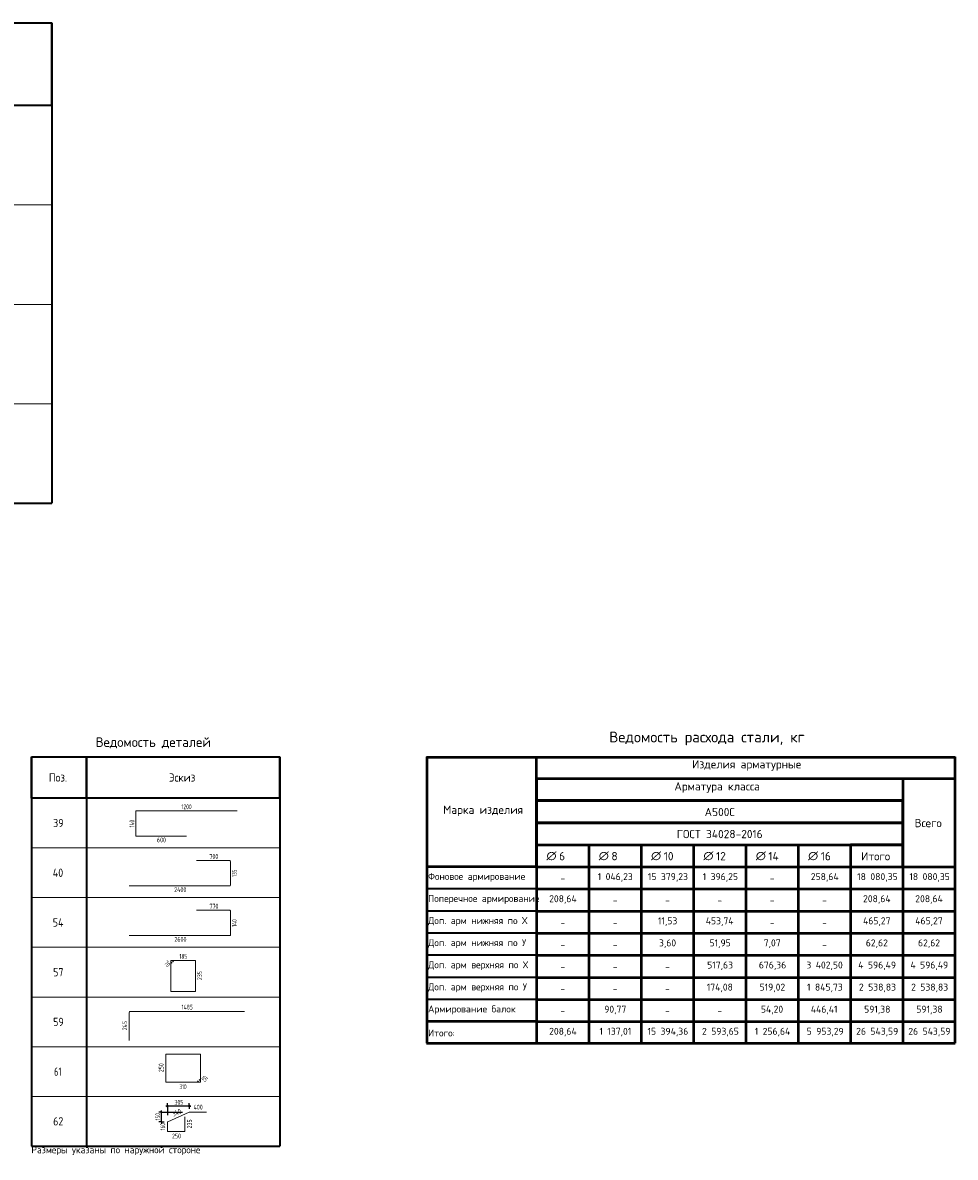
# Model space of a CAD drawing. Header units: metres. Extents: x -38 to 114, y -15 to 21.
# Tile 244 of 244: x 97 to 114, y -6 to 15. Entities that reach past the tile are written whole.
import ezdxf

# ---------------------------------------------------------------- set-up
doc = ezdxf.new("R2010")
doc.units = ezdxf.units.M
doc.layers.add('XR$7$Экспликация_ описание', color=7, linetype='Continuous', lineweight=13)
doc.styles.add('ISOCPEUR', font='txt')

msp = doc.modelspace()

# ---------------------------------------------------------------- linework, layer by layer
at = {"color": 7, "linetype": 'Continuous', "lineweight": 35, "transparency": 33554687}
for p, q in [((88.274, 14.7472), (97.274, 14.7472)), ((97.274, 13.2472), (97.274, 14.7472)), ((97.274, 14.7472), (97.274, 11.4472)), ((97.274, 13.2472), (88.274, 13.2472)), ((97.274, 12.9472), (97.274, 9.6472)), ((97.274, 11.1472), (97.274, 7.8472)), ((97.274, 9.3472), (97.274, 6.0472)), ((88.274, 6.0472), (97.274, 6.0472)), ((96.9048, 1.4573), (101.4048, 1.4573)), ((96.9048, 0.7073), (96.9048, 1.4573)), ((96.9048, 1.4573), (96.9048, -0.1927)), ((97.9048, 0.7073), (97.9048, 1.4573)), ((97.9048, 1.4573), (97.9048, -0.1927)), ((101.4048, 0.7073), (101.4048, 1.4573)), ((101.4048, 1.4573), (101.4048, -0.1927)), ((101.4048, 0.7073), (96.9048, 0.7073)), ((96.9048, 0.5573), (96.9048, -1.0927)), ((97.9048, 0.5573), (97.9048, -1.0927)), ((101.4048, 0.5573), (101.4048, -1.0927)), ((96.9048, -0.3427), (96.9048, -1.9927)), ((97.9048, -0.3427), (97.9048, -1.9927)), ((101.4048, -0.3427), (101.4048, -1.9927)), ((96.9048, -1.2427), (96.9048, -2.8927)), ((97.9048, -1.2427), (97.9048, -2.8927)), ((101.4048, -1.2427), (101.4048, -2.8927)), ((96.9048, -2.1427), (96.9048, -3.7927)), ((97.9048, -2.1427), (97.9048, -3.7927)), ((101.4048, -2.1427), (101.4048, -3.7927)), ((96.9048, -3.0427), (96.9048, -4.6927)), ((97.9048, -3.0427), (97.9048, -4.6927)), ((101.4048, -3.0427), (101.4048, -4.6927)), ((96.9048, -3.9427), (96.9048, -5.5927)), ((97.9048, -3.9427), (97.9048, -5.5927)), ((101.4048, -3.9427), (101.4048, -5.5927)), ((96.9048, -5.5927), (101.4048, -5.5927))]:
    msp.add_line(p, q, dxfattribs=at)
at = {"color": 7, "linetype": 'Continuous', "lineweight": 13, "transparency": 33554687}
for p, q in [((88.274, 11.4472), (97.274, 11.4472)), ((88.274, 9.6472), (97.274, 9.6472)), ((88.274, 7.8472), (97.274, 7.8472)), ((88.274, 6.0472), (97.274, 6.0472)), ((96.9048, -0.1927), (101.4048, -0.1927)), ((96.9048, -1.0927), (101.4048, -1.0927)), ((96.9048, -1.9927), (101.4048, -1.9927)), ((96.9048, -2.8927), (101.4048, -2.8927)), ((96.9048, -3.7927), (101.4048, -3.7927)), ((96.9048, -4.6927), (101.4048, -4.6927)), ((96.9048, -5.5927), (101.4048, -5.5927))]:
    msp.add_line(p, q, dxfattribs=at)
at = {"color": 34, "linetype": 'Continuous', "lineweight": 18, "transparency": 33554687}
for p, q in [((98.7959, 0.029), (98.7959, 0.4673)), ((98.806, 0.4774), (100.6301, 0.4774)), ((99.713, 0.0189), (98.806, 0.0189))]:
    msp.add_line(p, q, dxfattribs=at)
at = {"color": 7, "linetype": 'Continuous', "lineweight": 18, "transparency": 33554687}
for p, q in [((99.8985, -0.4226), (100.4964, -0.4226)), ((100.5099, -0.4361), (100.5099, -0.8676)), ((100.4964, -0.8811), (98.6758, -0.8811)), ((99.8985, -1.3226), (100.5005, -1.3226)), ((100.5099, -1.332), (100.5099, -1.7717)), ((100.5005, -1.7811), (98.6758, -1.7811)), ((98.6769, -3.6782), (98.6769, -3.1696)), ((98.6904, -3.1561), (100.7655, -3.1561))]:
    msp.add_line(p, q, dxfattribs=at)
at = {"color": 40, "linetype": 'Continuous', "lineweight": 18, "transparency": 33554687}
for p, q in [((99.4294, -2.2539), (99.4294, -2.2381)), ((99.4294, -2.7868), (99.4294, -2.2381)), ((99.4536, -2.2804), (99.431, -2.2579)), ((99.435, -2.2325), (99.8716, -2.2325)), ((99.435, -2.2325), (99.4508, -2.2325)), ((99.4548, -2.2341), (99.4774, -2.2567)), ((99.8786, -2.2395), (99.8786, -2.7868)), ((99.8716, -2.7938), (99.4364, -2.7938)), ((99.3376, -4.4257), (99.3376, -3.9324)), ((99.3454, -3.9246), (99.9577, -3.9246)), ((99.9656, -3.9324), (99.9656, -4.4273)), ((99.9593, -4.4336), (99.3454, -4.4336)), ((99.9372, -4.4317), (99.9152, -4.4098)), ((99.9593, -4.4336), (99.9416, -4.4336)), ((99.9418, -4.3832), (99.9637, -4.4052)), ((99.9656, -4.4096), (99.9656, -4.4273)), ((99.3741, -5.1501), (99.7621, -4.9755)), ((99.6848, -5.0635), (99.6848, -5.3216)), ((99.7654, -4.9748), (100.0791, -4.9748)), ((99.3694, -5.3216), (99.3694, -5.1574)), ((99.6768, -5.3297), (99.3774, -5.3297))]:
    msp.add_line(p, q, dxfattribs=at)
at = {"color": 7, "linetype": 'Continuous', "lineweight": 25, "transparency": 33554687}
for p, q in [((99.3694, -4.8664), (99.3394, -4.8664)), ((99.7637, -4.8664), (99.7937, -4.8664)), ((99.261, -4.9748), (99.261, -4.9448)), ((99.261, -5.1522), (99.261, -4.9748)), ((99.261, -5.1522), (99.261, -5.1822))]:
    msp.add_line(p, q, dxfattribs=at)
at = {"color": 7, "linetype": 'Continuous', "lineweight": -3, "transparency": 33554687}
for p, q in [((99.3844, -4.8514), (99.3544, -4.8814)), ((99.7787, -4.8514), (99.7487, -4.8814)), ((99.276, -4.9898), (99.246, -4.9598)), ((99.276, -5.1672), (99.246, -5.1372))]:
    msp.add_line(p, q, dxfattribs=at)
at = {"color": 253, "linetype": 'Continuous', "lineweight": -3, "true_color": 0xa0a0a0, "transparency": 33554687}
for p, q in [((99.3694, -4.8664), (99.3694, -4.8164)), ((99.3694, -4.8664), (99.3694, -4.9164)), ((99.7637, -4.8664), (99.7637, -4.8164)), ((99.7637, -4.8664), (99.7637, -4.9164)), ((99.7637, -4.8664), (99.7637, -4.8664)), ((99.261, -4.9748), (99.211, -4.9748)), ((99.261, -4.9748), (99.311, -4.9748)), ((99.261, -4.9748), (99.6431, -4.9748)), ((99.261, -5.1522), (99.211, -5.1522)), ((99.261, -5.1522), (99.311, -5.1522)), ((99.261, -5.1522), (99.261, -5.1522))]:
    msp.add_line(p, q, dxfattribs=at)
msp.add_lwpolyline([(99.3694, -4.8664), (99.3694, -4.9686), (99.3694, -4.9686), (99.3694, -5.0316)], dxfattribs=at)
at = {"color": 7, "linetype": 'Continuous', "lineweight": 25, "transparency": 33554687}
msp.add_lwpolyline([(99.7637, -4.8664), (99.4333, -4.8664), (99.4333, -4.8664), (99.3694, -4.8664)], dxfattribs=at)
at = {"color": 34, "linetype": 'Continuous', "lineweight": 18, "transparency": 33554687}
for centre, start, end in [((98.806, 0.4673), 90, 180), ((98.806, 0.029), 180, 270)]:
    msp.add_arc(centre, 0.0101, start, end, dxfattribs=at)
at = {"color": 7, "linetype": 'Continuous', "lineweight": 18, "transparency": 33554687}
for centre, radius, start, end in [((100.4964, -0.4361), 0.0135, 0, 90), ((100.4964, -0.8676), 0.0135, 270, 0), ((100.5005, -1.332), 0.00946, 0, 90), ((100.5005, -1.7717), 0.00946, 270, 0), ((98.6904, -3.1696), 0.0135, 90, 180)]:
    msp.add_arc(centre, radius, start, end, dxfattribs=at)
at = {"color": 40, "linetype": 'Continuous', "lineweight": 18, "transparency": 33554687}
for centre, radius, start, end in [((99.435, -2.2381), 0.0056, 90, 180), ((99.435, -2.2381), 0.0056, 90, 180), ((99.435, -2.2539), 0.0056, 180, 225), ((99.4508, -2.2381), 0.0056, 45, 90), ((99.8716, -2.2395), 0.007, 0, 90), ((99.4364, -2.7868), 0.007, 180, 270), ((99.8716, -2.7868), 0.007, 270, 0), ((99.3454, -3.9324), 0.00783, 90, 180), ((99.9577, -3.9324), 0.00783, 0, 90), ((99.3454, -4.4257), 0.00783, 180, 270), ((99.9416, -4.4273), 0.00626, 225, 270), ((99.9593, -4.4273), 0.00626, 270, 0), ((99.9593, -4.4273), 0.00626, 270, 0), ((99.9593, -4.4096), 0.00626, 0, 45), ((99.7654, -4.9828), 0.00804, 90, 114.22775), ((99.3774, -5.1574), 0.00804, 114.22775, 180), ((99.3774, -5.3216), 0.00804, 180, 270), ((99.6768, -5.3216), 0.00804, 270, 0)]:
    msp.add_arc(centre, radius, start, end, dxfattribs=at)
at = {"layer": 'XR$7$Экспликация_ описание', "color": 7, "linetype": 'Continuous', "lineweight": 50, "transparency": 33554687}
for p, q in [((104.0604, 1.4529), (113.6362, 1.4529)), ((104.0648, 1.4573), (104.0648, -3.7295)), ((106.0537, 1.0573), (106.0537, 1.4639)), ((106.0537, -0.5427), (106.0537, 1.4639)), ((113.6296, 1.4573), (113.6296, -3.7295)), ((106.0471, 1.0639), (112.6868, 1.0639)), ((106.0471, 1.0639), (113.623, 1.0639)), ((106.0537, 1.0705), (106.0537, 0.6573)), ((112.678, 1.0639), (113.6296, 1.0639)), ((112.6846, 1.0705), (112.6846, -0.5427)), ((106.0471, 0.6639), (112.6868, 0.6639)), ((106.0471, -0.1361), (107.0036, -0.1361)), ((106.0537, -0.1295), (106.0537, -0.5427)), ((106.9948, -0.1361), (107.9512, -0.1361)), ((107.0014, -0.1295), (107.0014, -0.5427)), ((107.9424, -0.1361), (108.8989, -0.1361)), ((107.949, -0.1295), (107.949, -0.5427)), ((108.8901, -0.1361), (109.8465, -0.1361)), ((108.8967, -0.1295), (108.8967, -0.5427)), ((109.8377, -0.1361), (110.7942, -0.1361)), ((109.8443, -0.1295), (109.8443, -0.5427)), ((110.7854, -0.1361), (111.7418, -0.1361)), ((110.792, -0.1295), (110.792, -0.5427)), ((106.0604, -0.5361), (104.0537, -0.5361)), ((106.0471, -0.5361), (107.0014, -0.5361)), ((106.0471, -0.5361), (107.0036, -0.5361)), ((106.0537, -0.5295), (106.0537, -0.9361)), ((106.0537, -0.5339), (106.0537, -0.9361)), ((106.9948, -0.5361), (107.949, -0.5361)), ((106.9948, -0.5361), (107.9512, -0.5361)), ((107.0014, -0.5295), (107.0014, -0.9361)), ((107.9424, -0.5361), (108.8967, -0.5361)), ((107.9424, -0.5361), (108.8989, -0.5361)), ((107.949, -0.5295), (107.949, -0.9361)), ((108.8901, -0.5361), (109.8443, -0.5361)), ((108.8901, -0.5361), (109.8465, -0.5361)), ((108.8967, -0.5295), (108.8967, -0.9361)), ((109.8377, -0.5361), (110.792, -0.5361)), ((109.8377, -0.5361), (110.7942, -0.5361)), ((109.8443, -0.5295), (109.8443, -0.9361)), ((110.7854, -0.5361), (111.7396, -0.5361)), ((110.7854, -0.5361), (111.7418, -0.5361)), ((110.792, -0.5295), (110.792, -0.9361)), ((111.733, -0.5361), (112.6846, -0.5361)), ((111.7396, -0.5295), (111.7396, -0.9361)), ((112.678, -0.5361), (113.6296, -0.5361)), ((112.678, -0.5361), (113.623, -0.5361)), ((112.6846, -0.5295), (112.6846, -0.9361)), ((106.0471, -0.9361), (107.0014, -0.9361)), ((106.0537, -0.9295), (106.0537, -1.3361)), ((106.0537, -0.9339), (106.0537, -1.3361)), ((106.9948, -0.9361), (107.949, -0.9361)), ((107.0014, -0.9295), (107.0014, -1.3361)), ((107.9424, -0.9361), (108.8967, -0.9361)), ((107.949, -0.9295), (107.949, -1.3361)), ((108.8901, -0.9361), (109.8443, -0.9361)), ((108.8967, -0.9295), (108.8967, -1.3361)), ((109.8377, -0.9361), (110.792, -0.9361)), ((109.8443, -0.9295), (109.8443, -1.3361)), ((110.7854, -0.9361), (111.7396, -0.9361)), ((110.792, -0.9295), (110.792, -1.3361)), ((111.733, -0.9361), (112.6846, -0.9361)), ((111.7396, -0.9295), (111.7396, -1.3361)), ((112.678, -0.9361), (113.6296, -0.9361)), ((112.6846, -0.9295), (112.6846, -1.3361)), ((106.0471, -1.3361), (107.0014, -1.3361)), ((106.0537, -1.3295), (106.0537, -1.7361)), ((106.0537, -1.3339), (106.0537, -1.7361)), ((106.9948, -1.3361), (107.949, -1.3361)), ((107.0014, -1.3295), (107.0014, -1.7361)), ((107.9424, -1.3361), (108.8967, -1.3361)), ((107.949, -1.3295), (107.949, -1.7361)), ((108.8901, -1.3361), (109.8443, -1.3361)), ((108.8967, -1.3295), (108.8967, -1.7361)), ((109.8377, -1.3361), (110.792, -1.3361)), ((109.8443, -1.3295), (109.8443, -1.7361)), ((110.7854, -1.3361), (111.7396, -1.3361)), ((110.792, -1.3295), (110.792, -1.7361)), ((111.733, -1.3361), (112.6846, -1.3361)), ((111.7396, -1.3295), (111.7396, -1.7361)), ((112.678, -1.3361), (113.6296, -1.3361)), ((112.6846, -1.3295), (112.6846, -1.7361)), ((106.0471, -1.7361), (107.0014, -1.7361)), ((106.0537, -1.7295), (106.0537, -2.1361)), ((106.0537, -1.7339), (106.0537, -2.1361)), ((106.9948, -1.7361), (107.949, -1.7361)), ((107.0014, -1.7295), (107.0014, -2.1361)), ((107.9424, -1.7361), (108.8967, -1.7361)), ((107.949, -1.7295), (107.949, -2.1361)), ((108.8901, -1.7361), (109.8443, -1.7361)), ((108.8967, -1.7295), (108.8967, -2.1361)), ((109.8377, -1.7361), (110.792, -1.7361)), ((109.8443, -1.7295), (109.8443, -2.1361)), ((110.7854, -1.7361), (111.7396, -1.7361)), ((110.792, -1.7295), (110.792, -2.1361)), ((111.733, -1.7361), (112.6846, -1.7361)), ((111.7396, -1.7295), (111.7396, -2.1361)), ((112.678, -1.7361), (113.6296, -1.7361)), ((112.6846, -1.7295), (112.6846, -2.1361)), ((106.0471, -2.1361), (107.0014, -2.1361)), ((106.0537, -2.1295), (106.0537, -2.5361)), ((106.0537, -2.1339), (106.0537, -2.5361)), ((106.9948, -2.1361), (107.949, -2.1361)), ((107.0014, -2.1295), (107.0014, -2.5361)), ((107.9424, -2.1361), (108.8967, -2.1361)), ((107.949, -2.1295), (107.949, -2.5361)), ((108.8901, -2.1361), (109.8443, -2.1361)), ((108.8967, -2.1295), (108.8967, -2.5361)), ((109.8377, -2.1361), (110.792, -2.1361)), ((109.8443, -2.1295), (109.8443, -2.5361)), ((110.7854, -2.1361), (111.7396, -2.1361)), ((110.792, -2.1295), (110.792, -2.5361)), ((111.733, -2.1361), (112.6846, -2.1361)), ((111.7396, -2.1295), (111.7396, -2.5361)), ((112.678, -2.1361), (113.6296, -2.1361)), ((112.6846, -2.1295), (112.6846, -2.5361)), ((106.0471, -2.5361), (107.0014, -2.5361)), ((106.0537, -2.5295), (106.0537, -2.9361)), ((106.0537, -2.5339), (106.0537, -2.9361)), ((106.9948, -2.5361), (107.949, -2.5361)), ((107.0014, -2.5295), (107.0014, -2.9361)), ((107.9424, -2.5361), (108.8967, -2.5361)), ((107.949, -2.5295), (107.949, -2.9361)), ((108.8901, -2.5361), (109.8443, -2.5361)), ((108.8967, -2.5295), (108.8967, -2.9361)), ((109.8377, -2.5361), (110.792, -2.5361)), ((109.8443, -2.5295), (109.8443, -2.9361)), ((110.7854, -2.5361), (111.7396, -2.5361)), ((110.792, -2.5295), (110.792, -2.9361)), ((111.733, -2.5361), (112.6846, -2.5361)), ((111.7396, -2.5295), (111.7396, -2.9361)), ((112.678, -2.5361), (113.6296, -2.5361)), ((112.6846, -2.5295), (112.6846, -2.9361)), ((106.0471, -2.9361), (107.0014, -2.9361)), ((106.0537, -2.9295), (106.0537, -3.3361)), ((106.0537, -2.9339), (106.0537, -3.3361)), ((106.9948, -2.9361), (107.949, -2.9361)), ((107.0014, -2.9295), (107.0014, -3.3361)), ((107.9424, -2.9361), (108.8967, -2.9361)), ((107.949, -2.9295), (107.949, -3.3361)), ((108.8901, -2.9361), (109.8443, -2.9361)), ((108.8967, -2.9295), (108.8967, -3.3361)), ((109.8377, -2.9361), (110.792, -2.9361)), ((109.8443, -2.9295), (109.8443, -3.3361)), ((110.7854, -2.9361), (111.7396, -2.9361)), ((110.792, -2.9295), (110.792, -3.3361)), ((111.733, -2.9361), (112.6846, -2.9361)), ((111.7396, -2.9295), (111.7396, -3.3361)), ((112.678, -2.9361), (113.6296, -2.9361)), ((112.6846, -2.9295), (112.6846, -3.3361)), ((106.0604, -3.3361), (104.0537, -3.3361)), ((106.0471, -3.3361), (107.0014, -3.3361)), ((106.0537, -3.3295), (106.0537, -3.7361)), ((106.0537, -3.3295), (106.0537, -3.7361)), ((106.9948, -3.3361), (107.949, -3.3361)), ((107.0014, -3.3295), (107.0014, -3.7361)), ((107.9424, -3.3361), (108.8967, -3.3361)), ((107.949, -3.3295), (107.949, -3.7361)), ((108.8901, -3.3361), (109.8443, -3.3361)), ((108.8967, -3.3295), (108.8967, -3.7361)), ((109.8377, -3.3361), (110.792, -3.3361)), ((109.8443, -3.3295), (109.8443, -3.7361)), ((110.7854, -3.3361), (111.7396, -3.3361)), ((110.792, -3.3295), (110.792, -3.7361)), ((111.733, -3.3361), (112.6846, -3.3361)), ((111.7396, -3.3295), (111.7396, -3.7361)), ((112.678, -3.3361), (113.6296, -3.3361)), ((112.6846, -3.3295), (112.6846, -3.7361)), ((104.0604, -3.7251), (113.6362, -3.7251))]:
    msp.add_line(p, q, dxfattribs=at)
at = {"layer": 'XR$7$Экспликация_ описание', "color": 7, "linetype": 'Continuous', "lineweight": 35, "transparency": 33554687}
for p, q in [((112.6846, 1.0705), (112.6846, 0.6573)), ((107.0014, -0.1295), (107.0014, -0.5427)), ((107.949, -0.1295), (107.949, -0.5427)), ((108.8967, -0.1295), (108.8967, -0.5427)), ((109.8443, -0.1295), (109.8443, -0.5427)), ((110.792, -0.1295), (110.792, -0.5427)), ((111.7396, -0.1295), (111.7396, -0.5427)), ((106.0604, -0.5361), (104.0537, -0.5361)), ((106.0604, -0.9361), (104.0537, -0.9361)), ((106.0604, -1.3361), (104.0537, -1.3361)), ((106.0604, -1.7361), (104.0537, -1.7361)), ((106.0604, -2.1361), (104.0537, -2.1361)), ((106.0604, -2.5361), (104.0537, -2.5361)), ((106.0604, -2.9361), (104.0537, -2.9361))]:
    msp.add_line(p, q, dxfattribs=at)
at = {"layer": 'XR$7$Экспликация_ описание', "color": 7, "linetype": 'Continuous', "lineweight": 50, "transparency": 33554687}
for points in [[(106.0537, 0.6639), (106.0537, 0.2639), (112.6846, 0.2639), (112.6846, 0.6639), (106.0537, 0.6639)], [(106.0537, 0.2639), (106.0537, -0.1361), (112.6846, -0.1361), (112.6846, 0.2639), (106.0537, 0.2639)], [(111.7396, -0.1361), (111.7396, -0.5361), (112.6846, -0.5361), (112.6846, -0.1361), (111.7396, -0.1361)]]:
    msp.add_lwpolyline(points, close=True, dxfattribs=at)

# ---------------------------------------------------------------- texts
at = {"color": 7, "linetype": 'Continuous', "lineweight": 35, "transparency": 33554687, "attachment_point": 7, "style": 'ISOCPEUR'}
for s, insert, char_height, width in [('\\W0.98;Ведомость деталей', (98.0698, 1.6073), 0.175, 2.254896), ('\\W0.92;Поз.', (97.221, 1.0073), 0.15, 0.436492), ('\\W0.94;Эскиз', (99.396, 1.0073), 0.15, 0.588058), ('\\W0.87;39', (97.2998, 0.1823), 0.15, 0.275406), ('\\W0.88;40', (97.2923, -0.7177), 0.15, 0.290996), ('\\W0.88;54', (97.2923, -1.6177), 0.15, 0.290996), ('\\W0.87;57', (97.2998, -2.5177), 0.15, 0.275406), ('\\W0.87;59', (97.2998, -3.4177), 0.15, 0.275406), ('\\W0.75;61', (97.3148, -4.3177), 0.15, 0.23614), ('\\W0.87;62', (97.2998, -5.2177), 0.15, 0.275406)]:
    msp.add_mtext(s, dxfattribs=dict(at, insert=insert, char_height=char_height, width=width))
at = {"color": 7, "linetype": 'Continuous', "lineweight": 25, "transparency": 33554687, "char_height": 0.0875, "attachment_point": 7, "style": 'ISOCPEUR'}
for s, insert, width in [('\\W0.69;1200', (99.622, 0.5085), 0.212197), ('\\W0.73;600', (99.181, -0.0918), 0.178814), ('\\W0.73;700', (100.1307, -0.3915), 0.178814), ('\\W0.75;2400', (99.4913, -0.9918), 0.235576), ('\\W0.73;770', (100.1307, -1.2915), 0.178814), ('\\W0.75;2600', (99.4948, -1.8918), 0.228485), ('\\W0.66;185', (99.5875, -2.1987), 0.161818), ('\\W0.70;1485', (99.6267, -3.1191), 0.219363), ('\\W0.66;310', (99.5851, -4.5595), 0.161818), ('\\W0.73;400', (99.8444, -4.9294), 0.185958), ('\\W0.73;250', (99.4536, -5.4531), 0.178814)]:
    msp.add_mtext(s, dxfattribs=dict(at, insert=insert, width=width))
for s, insert, width, rotation in [('\\W0.67;140', (98.7688, 0.1782), 0.169088, 90), ('\\W0.66;135', (100.6246, -0.7183), 0.161818, 90), ('\\W0.67;140', (100.6246, -1.6218), 0.169088, 90), ('\\W0.70;70', (99.2989, -2.2857), 0.128523, 315), ('\\W0.73;235', (99.9958, -2.5866), 0.178814, 90), ('\\W0.73;245', (98.6399, -3.4942), 0.185958, 90), ('\\W0.73;250', (99.2991, -4.2526), 0.178814, 90), ('\\W0.70;65', (99.9758, -4.3629), 0.128523, 315), ('\\W0.73;340', (99.4796, -5.058), 0.185958, 24.22774), ('\\W0.73;235', (99.813, -5.2701), 0.178814, 90), ('\\W0.66;160', (99.3287, -5.3074), 0.161818, 90)]:
    msp.add_mtext(s, dxfattribs=dict(at, insert=insert, width=width, rotation=rotation))
at = {"color": 7, "linetype": 'Continuous', "lineweight": -3, "transparency": 33554687, "insert": (99.4965, -4.8414), "char_height": 0.085, "width": 0.178856, "attachment_point": 7, "style": 'ISOCPEUR'}
msp.add_mtext('\\W0.75;305', dxfattribs=at)
at = {"color": 7, "linetype": 'Continuous', "lineweight": -3, "transparency": 33554687, "insert": (99.236, -5.1265), "char_height": 0.085, "width": 0.161856, "attachment_point": 7, "rotation": 90, "style": 'ISOCPEUR'}
msp.add_mtext('\\W0.68;150', dxfattribs=at)
at = {"color": 7, "linetype": 'Continuous', "lineweight": 13, "transparency": 33554687, "insert": (96.9048, -5.7552), "char_height": 0.125, "width": 3.197756, "attachment_point": 7, "style": 'ISOCPEUR'}
msp.add_mtext('\\W0.99;Размеры указаны по наружной стороне', dxfattribs=at)
at = {"layer": 'XR$7$Экспликация_ описание', "color": 7, "linetype": 'Continuous', "lineweight": 35, "transparency": 33554687, "attachment_point": 7, "style": 'ISOCPEUR'}
for s, insert, char_height, width in [('\\A1;{\\fISOCPEUR|i0|b0;\\H0.195488;\\W1.000000;\\C7;Ведомость расхода стали, кг}\\P', (107.3702, 1.6641), 0.195488, 3.781675), ('\\A1;{\\fISOCPEUR|i0|b0;\\H0.149488;\\W1.000000;\\C7;Изделия арматурные}\\P', (108.8709, 1.2061), 0.149488, 2.039397), ('\\A1;{\\fISOCPEUR|i0|b0;\\H0.149488;\\W1.000000;\\C7;Арматура класса}\\P', (108.5495, 0.806), 0.149488, 1.732743), ('\\A1;{\\fISOCPEUR|i0|b0;\\H0.149488;\\W1.000000;\\C7;Марка изделия}\\P', (104.3624, 0.3819), 0.149488, 1.470896), ('\\A1;{\\fISOCPEUR|i0|b0;\\H0.149488;\\W1.000000;\\C7;А500С}\\P', (109.0969, 0.3819), 0.149488, 0.624018), ('\\A1;{\\fISOCPEUR|i0|b0;\\H0.149488;\\W1.000000;\\C7;ГОСТ 34028-2016}\\P', (108.5927, -0.0169), 0.149488, 1.64163), ('\\A1;{\\fISOCPEUR|i0|b0;\\H0.149488;\\W1.000000;\\C7;Всего}\\P', (112.8993, 0.1825), 0.149488, 0.593913), ('\\A1;{\\fISOCPEUR|i0|b0;\\H0.149488;\\W1.000000;\\C7;∅}\\P', (106.2331, -0.417), 0.149488, 0.195694), ('\\A1;{\\fISOCPEUR|i0|b0;\\H0.149488;\\W1.000000;\\C7; 6}\\P', (106.3664, -0.417), 0.149488, 0.259113), ('\\A1;{\\fISOCPEUR|i0|b0;\\H0.149488;\\W1.000000;\\C7;∅}\\P', (107.1805, -0.417), 0.149488, 0.195694), ('\\A1;{\\fISOCPEUR|i0|b0;\\H0.149488;\\W1.000000;\\C7; 8}\\P', (107.3138, -0.417), 0.149488, 0.259113), ('\\A1;{\\fISOCPEUR|i0|b0;\\H0.149488;\\W1.000000;\\C7;∅}\\P', (108.1279, -0.417), 0.149488, 0.195694), ('\\A1;{\\fISOCPEUR|i0|b0;\\H0.149488;\\W1.000000;\\C7; 10}\\P', (108.2613, -0.417), 0.149488, 0.330234), ('\\A1;{\\fISOCPEUR|i0|b0;\\H0.149488;\\W1.000000;\\C7;∅}\\P', (109.0753, -0.417), 0.149488, 0.195694), ('\\A1;{\\fISOCPEUR|i0|b0;\\H0.149488;\\W1.000000;\\C7; 12}\\P', (109.2087, -0.417), 0.149488, 0.330234), ('\\A1;{\\fISOCPEUR|i0|b0;\\H0.149488;\\W1.000000;\\C7;∅}\\P', (110.024, -0.417), 0.149488, 0.195694), ('\\A1;{\\fISOCPEUR|i0|b0;\\H0.149488;\\W1.000000;\\C7; 14}\\P', (110.1561, -0.417), 0.149488, 0.345773), ('\\A1;{\\fISOCPEUR|i0|b0;\\H0.149488;\\W1.000000;\\C7;∅}\\P', (110.9714, -0.417), 0.149488, 0.195694), ('\\A1;{\\fISOCPEUR|i0|b0;\\H0.149488;\\W1.000000;\\C7; 16}\\P', (111.1048, -0.417), 0.149488, 0.330234), ('\\A1;{\\fISOCPEUR|i0|b0;\\H0.149488;\\W1.000000;\\C7;Итого}\\P', (111.9316, -0.4182), 0.149488, 0.639063), ('\\A1;{\\fISOCPEUR|i0|b0;\\H0.126488;\\W1.000000;\\C7;Фоновое армирование}\\P', (104.0893, -0.8056), 0.126488, 1.807881), ('\\A1;{\\fISOCPEUR|i0|b0;\\H0.126488;\\W1.000000;\\C7;-}\\P', (106.4845, -0.8056), 0.126488, 0.137732), ('\\A1;{\\fISOCPEUR|i0|b0;\\H0.126488;\\W1.000000;\\C7;1\xa0046,23}\\P', (107.1602, -0.8056), 0.126488, 0.697369), ('\\A1;{\\fISOCPEUR|i0|b0;\\H0.126488;\\W1.000000;\\C7;15\xa0379,23}\\P', (108.0695, -0.8056), 0.126488, 0.773722), ('\\A1;{\\fISOCPEUR|i0|b0;\\H0.126488;\\W1.000000;\\C7;1\xa0396,25}\\P', (109.0614, -0.8056), 0.126488, 0.684633), ('\\A1;{\\fISOCPEUR|i0|b0;\\H0.126488;\\W1.000000;\\C7;-}\\P', (110.2755, -0.8056), 0.126488, 0.137732), ('\\A1;{\\fISOCPEUR|i0|b0;\\H0.126488;\\W1.000000;\\C7;258,64}\\P', (111.0197, -0.8056), 0.126488, 0.559826), ('\\A1;{\\fISOCPEUR|i0|b0;\\H0.126488;\\W1.000000;\\C7;18\xa0080,35}\\P', (111.8592, -0.8056), 0.126488, 0.773722), ('\\A1;{\\fISOCPEUR|i0|b0;\\H0.126488;\\W1.000000;\\C7;18\xa0080,35}\\P', (112.8041, -0.8056), 0.126488, 0.773722), ('\\A1;{\\fISOCPEUR|i0|b0;\\H0.126488;\\W1.000000;\\C7;Поперечное армирование}\\P', (104.0893, -1.2056), 0.126488, 2.048317), ('\\A1;{\\fISOCPEUR|i0|b0;\\H0.126488;\\W1.000000;\\C7;208,64}\\P', (106.2813, -1.2056), 0.126488, 0.559826), ('\\A1;{\\fISOCPEUR|i0|b0;\\H0.126488;\\W1.000000;\\C7;-}\\P', (107.4319, -1.2056), 0.126488, 0.137732), ('\\A1;{\\fISOCPEUR|i0|b0;\\H0.126488;\\W1.000000;\\C7;-}\\P', (108.3794, -1.2056), 0.126488, 0.137732), ('\\A1;{\\fISOCPEUR|i0|b0;\\H0.126488;\\W1.000000;\\C7;-}\\P', (109.3268, -1.2056), 0.126488, 0.137732), ('\\A1;{\\fISOCPEUR|i0|b0;\\H0.126488;\\W1.000000;\\C7;-}\\P', (110.2755, -1.2056), 0.126488, 0.137732), ('\\A1;{\\fISOCPEUR|i0|b0;\\H0.126488;\\W1.000000;\\C7;-}\\P', (111.2229, -1.2056), 0.126488, 0.137732), ('\\A1;{\\fISOCPEUR|i0|b0;\\H0.126488;\\W1.000000;\\C7;208,64}\\P', (111.9659, -1.2056), 0.126488, 0.559826), ('\\A1;{\\fISOCPEUR|i0|b0;\\H0.126488;\\W1.000000;\\C7;208,64}\\P', (112.9107, -1.2056), 0.126488, 0.559826), ('\\A1;{\\fISOCPEUR|i0|b0;\\H0.126488;\\W1.000000;\\C7;Доп. арм нижняя по Х}\\P', (104.0893, -1.6057), 0.126488, 1.833191), ('\\A1;{\\fISOCPEUR|i0|b0;\\H0.126488;\\W1.000000;\\C7;-}\\P', (106.4845, -1.6057), 0.126488, 0.137732), ('\\A1;{\\fISOCPEUR|i0|b0;\\H0.126488;\\W1.000000;\\C7;-}\\P', (107.4319, -1.6057), 0.126488, 0.137732), ('\\A1;{\\fISOCPEUR|i0|b0;\\H0.126488;\\W1.000000;\\C7;11,53}\\P', (108.2511, -1.6057), 0.126488, 0.39976), ('\\A1;{\\fISOCPEUR|i0|b0;\\H0.126488;\\W1.000000;\\C7;453,74}\\P', (109.1172, -1.6057), 0.126488, 0.572546), ('\\A1;{\\fISOCPEUR|i0|b0;\\H0.126488;\\W1.000000;\\C7;-}\\P', (110.2755, -1.6057), 0.126488, 0.137732), ('\\A1;{\\fISOCPEUR|i0|b0;\\H0.126488;\\W1.000000;\\C7;-}\\P', (111.2229, -1.6057), 0.126488, 0.137732), ('\\A1;{\\fISOCPEUR|i0|b0;\\H0.126488;\\W1.000000;\\C7;465,27}\\P', (111.9659, -1.6057), 0.126488, 0.559826), ('\\A1;{\\fISOCPEUR|i0|b0;\\H0.126488;\\W1.000000;\\C7;465,27}\\P', (112.9107, -1.6057), 0.126488, 0.559826), ('\\A1;{\\fISOCPEUR|i0|b0;\\H0.126488;\\W1.000000;\\C7;Доп. арм нижняя по У}\\P', (104.0893, -2.0057), 0.126488, 1.820536), ('\\A1;{\\fISOCPEUR|i0|b0;\\H0.126488;\\W1.000000;\\C7;-}\\P', (106.4845, -2.0057), 0.126488, 0.137732), ('\\A1;{\\fISOCPEUR|i0|b0;\\H0.126488;\\W1.000000;\\C7;-}\\P', (107.4319, -2.0057), 0.126488, 0.137732), ('\\A1;{\\fISOCPEUR|i0|b0;\\H0.126488;\\W1.000000;\\C7;3,60}\\P', (108.2701, -2.0057), 0.126488, 0.368368), ('\\A1;{\\fISOCPEUR|i0|b0;\\H0.126488;\\W1.000000;\\C7;51,95}\\P', (109.1858, -2.0057), 0.126488, 0.428833), ('\\A1;{\\fISOCPEUR|i0|b0;\\H0.126488;\\W1.000000;\\C7;7,07}\\P', (110.1663, -2.0057), 0.126488, 0.368368), ('\\A1;{\\fISOCPEUR|i0|b0;\\H0.126488;\\W1.000000;\\C7;-}\\P', (111.2229, -2.0057), 0.126488, 0.137732), ('\\A1;{\\fISOCPEUR|i0|b0;\\H0.126488;\\W1.000000;\\C7;62,62}\\P', (112.0154, -2.0057), 0.126488, 0.457907), ('\\A1;{\\fISOCPEUR|i0|b0;\\H0.126488;\\W1.000000;\\C7;62,62}\\P', (112.9603, -2.0057), 0.126488, 0.457907), ('\\A1;{\\fISOCPEUR|i0|b0;\\H0.126488;\\W1.000000;\\C7;Доп. арм верхняя по Х}\\P', (104.0893, -2.4058), 0.126488, 1.896466), ('\\A1;{\\fISOCPEUR|i0|b0;\\H0.126488;\\W1.000000;\\C7;-}\\P', (106.4845, -2.4058), 0.126488, 0.137732), ('\\A1;{\\fISOCPEUR|i0|b0;\\H0.126488;\\W1.000000;\\C7;-}\\P', (107.4319, -2.4058), 0.126488, 0.137732), ('\\A1;{\\fISOCPEUR|i0|b0;\\H0.126488;\\W1.000000;\\C7;-}\\P', (108.3794, -2.4058), 0.126488, 0.137732), ('\\A1;{\\fISOCPEUR|i0|b0;\\H0.126488;\\W1.000000;\\C7;517,63}\\P', (109.1426, -2.4058), 0.126488, 0.518681), ('\\A1;{\\fISOCPEUR|i0|b0;\\H0.126488;\\W1.000000;\\C7;676,36}\\P', (110.0786, -2.4058), 0.126488, 0.547101), ('\\A1;{\\fISOCPEUR|i0|b0;\\H0.126488;\\W1.000000;\\C7;3\xa0402,50}\\P', (110.9384, -2.4058), 0.126488, 0.724988), ('\\A1;{\\fISOCPEUR|i0|b0;\\H0.126488;\\W1.000000;\\C7;4\xa0596,49}\\P', (111.8782, -2.4058), 0.126488, 0.737678), ('\\A1;{\\fISOCPEUR|i0|b0;\\H0.126488;\\W1.000000;\\C7;4\xa0596,49}\\P', (112.8231, -2.4058), 0.126488, 0.737678), ('\\A1;{\\fISOCPEUR|i0|b0;\\H0.126488;\\W1.000000;\\C7;Армирование балок}\\P', (104.0893, -3.2059), 0.126488, 1.61804), ('\\A1;{\\fISOCPEUR|i0|b0;\\H0.126488;\\W1.000000;\\C7;Доп. арм верхняя по У}\\P', (104.0893, -2.8058), 0.126488, 1.883811), ('\\A1;{\\fISOCPEUR|i0|b0;\\H0.126488;\\W1.000000;\\C7;-}\\P', (106.4845, -2.8058), 0.126488, 0.137732), ('\\A1;{\\fISOCPEUR|i0|b0;\\H0.126488;\\W1.000000;\\C7;-}\\P', (107.4319, -2.8058), 0.126488, 0.137732), ('\\A1;{\\fISOCPEUR|i0|b0;\\H0.126488;\\W1.000000;\\C7;-}\\P', (108.3794, -2.8058), 0.126488, 0.137732), ('\\A1;{\\fISOCPEUR|i0|b0;\\H0.126488;\\W1.000000;\\C7;174,08}\\P', (109.1363, -2.8058), 0.126488, 0.53148), ('\\A1;{\\fISOCPEUR|i0|b0;\\H0.126488;\\W1.000000;\\C7;519,02}\\P', (110.0913, -2.8058), 0.126488, 0.518681), ('\\A1;{\\fISOCPEUR|i0|b0;\\H0.126488;\\W1.000000;\\C7;1\xa0845,73}\\P', (110.9511, -2.8058), 0.126488, 0.697369), ('\\A1;{\\fISOCPEUR|i0|b0;\\H0.126488;\\W1.000000;\\C7;2\xa0538,83}\\P', (111.8909, -2.8058), 0.126488, 0.712295), ('\\A1;{\\fISOCPEUR|i0|b0;\\H0.126488;\\W1.000000;\\C7;2\xa0538,83}\\P', (112.8358, -2.8058), 0.126488, 0.712295), ('\\A1;{\\fISOCPEUR|i0|b0;\\H0.126488;\\W1.000000;\\C7;90,77}\\P', (107.2783, -3.2059), 0.126488, 0.457907), ('\\A1;{\\fISOCPEUR|i0|b0;\\H0.126488;\\W1.000000;\\C7;54,20}\\P', (110.1155, -3.2059), 0.126488, 0.470665), ('\\A1;{\\fISOCPEUR|i0|b0;\\H0.126488;\\W1.000000;\\C7;446,41}\\P', (111.0197, -3.2059), 0.126488, 0.557058), ('\\A1;{\\fISOCPEUR|i0|b0;\\H0.126488;\\W1.000000;\\C7;591,38}\\P', (111.9849, -3.2059), 0.126488, 0.518681), ('\\A1;{\\fISOCPEUR|i0|b0;\\H0.126488;\\W1.000000;\\C7;591,38}\\P', (112.9298, -3.2059), 0.126488, 0.518681), ('\\A1;{\\fISOCPEUR|i0|b0;\\H0.126488;\\W1.000000;\\C7;-}\\P', (106.4845, -3.2059), 0.126488, 0.137732), ('\\A1;{\\fISOCPEUR|i0|b0;\\H0.126488;\\W1.000000;\\C7;-}\\P', (108.3794, -3.2059), 0.126488, 0.137732), ('\\A1;{\\fISOCPEUR|i0|b0;\\H0.126488;\\W1.000000;\\C7;-}\\P', (109.3268, -3.2059), 0.126488, 0.137732), ('\\A1;{\\fISOCPEUR|i0|b0;\\H0.126488;\\W1.000000;\\C7;Итого:}\\P', (104.0893, -3.6059), 0.126488, 0.578905), ('\\A1;{\\fISOCPEUR|i0|b0;\\H0.126488;\\W1.000000;\\C7;208,64}\\P', (106.2813, -3.6059), 0.126488, 0.559826), ('\\A1;{\\fISOCPEUR|i0|b0;\\H0.126488;\\W1.000000;\\C7;1\xa0137,01}\\P', (107.1906, -3.6059), 0.126488, 0.629309), ('\\A1;{\\fISOCPEUR|i0|b0;\\H0.126488;\\W1.000000;\\C7;15\xa0394,36}\\P', (108.0631, -3.6059), 0.126488, 0.786439), ('\\A1;{\\fISOCPEUR|i0|b0;\\H0.126488;\\W1.000000;\\C7;2\xa0593,65}\\P', (109.0487, -3.6059), 0.126488, 0.712295), ('\\A1;{\\fISOCPEUR|i0|b0;\\H0.126488;\\W1.000000;\\C7;1\xa0256,64}\\P', (110.0037, -3.6059), 0.126488, 0.697369), ('\\A1;{\\fISOCPEUR|i0|b0;\\H0.126488;\\W1.000000;\\C7;5\xa0953,29}\\P', (110.9448, -3.6059), 0.126488, 0.712295), ('\\A1;{\\fISOCPEUR|i0|b0;\\H0.126488;\\W1.000000;\\C7;26\xa0543,59}\\P', (111.8401, -3.6059), 0.126488, 0.813794), ('\\A1;{\\fISOCPEUR|i0|b0;\\H0.126488;\\W1.000000;\\C7;26\xa0543,59}\\P', (112.785, -3.6059), 0.126488, 0.813794)]:
    msp.add_mtext(s, dxfattribs=dict(at, insert=insert, char_height=char_height, width=width))

doc.saveas('drawing.dxf')
